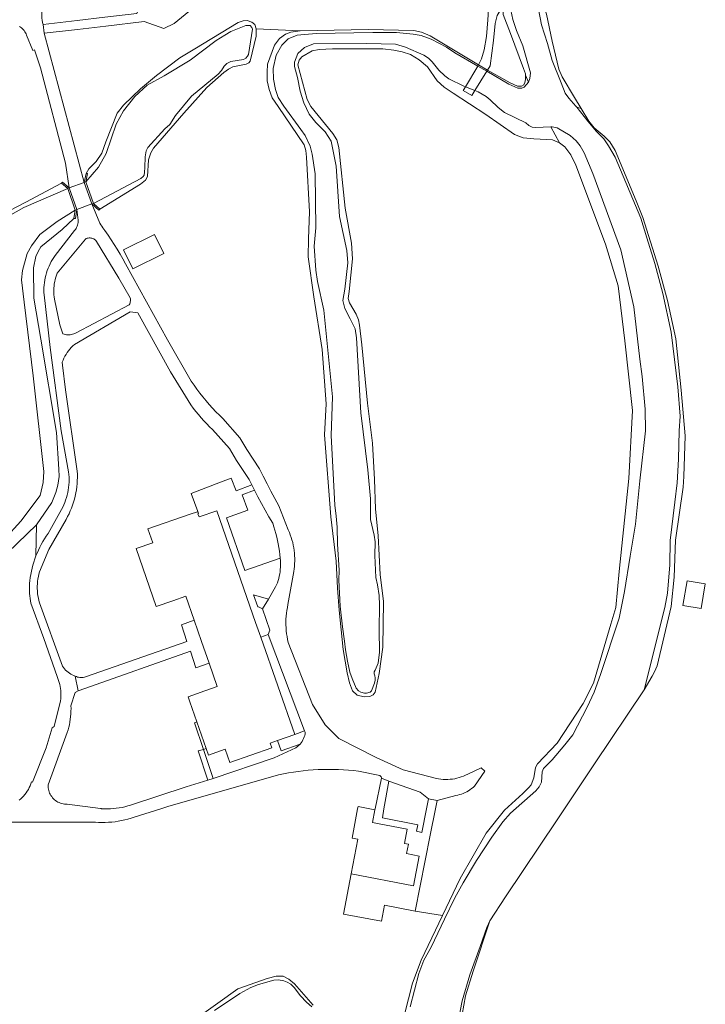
# Model space of a CAD drawing. Header units: metres. Extents: x 89888 to 94270, y 464165 to 468904.
# Tile 79 of 256: x 91811 to 91959, y 465208 to 465420. Entities that reach past the tile are written whole.
import ezdxf

# ---------------------------------------------------------------- set-up
doc = ezdxf.new("R2010")
doc.units = ezdxf.units.M
for name, color, linetype, lineweight in [('B_BEBOUWINGSGRENS_0', 251, 'CONTINUOUS', 13), ('G_GRENS_ALGEMEEN_0', 251, 'CONTINUOUS', 13), ('K_KUNSTWERKGRENS_1', 251, 'CONTINUOUS', 13), ('T_CULTUURGRENS_0', 251, 'CONTINUOUS', 13), ('T_MUUR_30CM_LIJN_0', 251, 'CONTINUOUS', 13), ('V_WEGGRENS_0', 251, 'CONTINUOUS', 13), ('V_WEGGRENS_1', 251, 'CONTINUOUS', 13), ('W_WALBESCHERMING_LIJN_0', 251, 'CONTINUOUS', 13), ('W_WALBESCHERMING_LIJN_1', 251, 'CONTINUOUS', 13), ('W_WATERGRENS_0', 251, 'CONTINUOUS', 13)]:
    doc.layers.add(name, color=color, linetype=linetype, lineweight=lineweight)

msp = doc.modelspace()

# ---------------------------------------------------------------- linework, layer by layer
at = {"layer": 'B_BEBOUWINGSGRENS_0'}
for p, q in [((91862.94, 465286.9), (91870.25, 465265.95)), ((91851.2, 465262.95), (91849.19, 465268.69)), ((91870.25, 465265.95), (91866.57, 465264.66))]:
    msp.add_line(p, q, dxfattribs=at)
for points in [[(91842.11, 465369.33), (91840.08, 465373.46), (91833.42, 465370.18), (91835.46, 465366.05), (91842.11, 465369.33)], [(91848.65, 465290.51), (91846.85, 465295.68), (91844.06, 465294.71), (91840.49, 465293.46), (91836.19, 465305.93), (91839.72, 465307.15), (91838.68, 465310.14), (91847.8, 465313.32), (91849.34, 465313.86), (91849.4, 465313.88)], [(91849.4, 465313.88), (91849.55, 465313.45), (91849.44, 465313.41), (91849.68, 465312.72), (91853.47, 465314.04), (91861.84, 465290.04), (91862.94, 465286.9)], [(91958.5, 465298.34), (91954.57, 465298.98), (91953.7, 465293.72), (91957.64, 465293.07), (91958.5, 465298.34)], [(91851.87, 465281.29), (91850.23, 465285.99), (91848.65, 465290.51)], [(91849.19, 465268.69), (91847.7, 465272.99), (91847.31, 465274.1), (91850.89, 465275.36), (91853.61, 465276.3), (91851.87, 465281.29)], [(91866.57, 465264.66), (91864.99, 465264.11), (91865.34, 465263.09), (91856.28, 465259.92), (91855.27, 465262.8), (91851.69, 465261.55), (91851.2, 465262.95)], [(91882.4, 465236), (91883.8, 465243.45), (91882.58, 465243.68), (91883.77, 465250), (91883.86, 465250.48), (91886.42, 465250), (91887.48, 465249.8)], [(91887.48, 465249.8), (91886.96, 465247.04), (91888.02, 465246.84)], [(91888.02, 465246.84), (91894.42, 465245.63), (91893.84, 465242.55), (91894.7, 465242.39), (91894.31, 465240.36), (91897.01, 465239.85), (91895.8, 465233.47), (91882.4, 465236)]]:
    msp.add_lwpolyline(points, dxfattribs=at)
at = {"layer": 'G_GRENS_ALGEMEEN_0'}
for p, q in [((91825.02, 465384.61), (91825.41, 465386.58)), ((91825.37, 465384.74), (91825.73, 465386.52)), ((91825.73, 465386.52), (91825.41, 465386.58)), ((91820.08, 465384.49), (91821.45, 465383.34)), ((91828.35, 465378.9), (91827, 465380.13)), ((91823.07, 465378.67), (91822.79, 465376.91))]:
    msp.add_line(p, q, dxfattribs=at)
for points in [[(91921.66, 465424.3), (91922.56, 465423.85), (91923.03, 465423.25), (91923.69, 465422.58), (91924.39, 465420.78), (91925.6, 465414.97), (91927.05, 465408.97), (91927.76, 465407.33), (91930.36, 465402.92), (91931.79, 465400.56)], [(91931.79, 465400.56), (91933.46, 465397.79), (91934.59, 465396.39), (91936.74, 465394.58), (91937.96, 465393.34), (91939.1, 465391.5), (91943.66, 465380.65), (91945.08, 465377.11), (91948.35, 465366.62), (91950.39, 465359.29), (91952.14, 465350.99), (91953.32, 465339.95), (91954.14, 465330.18), (91953.9, 465321.46), (91953.75, 465319.16)], [(91820.08, 465384.49), (91820.3, 465384.72), (91821.78, 465383.46)], [(91828.35, 465378.9), (91828.14, 465378.64), (91826.66, 465380)], [(91823.41, 465378.79), (91823.11, 465376.87), (91822.79, 465376.91)], [(91861.02, 465319.6), (91857.69, 465318.31), (91856.61, 465321.1), (91854.26, 465320.19), (91847.97, 465317.78), (91849.4, 465313.88)], [(91953.75, 465319.16), (91952.07, 465307.74), (91951.8, 465299.77), (91951.14, 465293.51), (91948.18, 465280.75), (91947.57, 465279.46), (91947.09, 465278.49), (91945.33, 465275.58)], [(91823.07, 465278.51), (91823.31, 465278.4), (91823.55, 465278.32), (91823.79, 465278.26), (91824.04, 465278.22), (91824.3, 465278.2), (91824.55, 465278.2), (91824.8, 465278.22), (91825.05, 465278.27), (91825.3, 465278.34), (91847.07, 465285.94), (91845.9, 465289.51), (91848.65, 465290.51)], [(91851.87, 465281.29), (91849.02, 465280.33), (91847.82, 465283.85), (91825.11, 465275.89), (91823.71, 465275.34)], [(91850.67, 465262.76), (91848.7, 465268.5), (91849.19, 465268.69)], [(91850.67, 465262.76), (91849.51, 465262.44), (91851.59, 465256.16)], [(91912.22, 465225.92), (91908.63, 465215.07), (91906.97, 465209.83), (91905.17, 465199.76), (91904.26, 465190.67), (91904.23, 465189.41)]]:
    msp.add_lwpolyline(points, dxfattribs=at)
at = {"layer": 'K_KUNSTWERKGRENS_1'}
for p, q in [((91909.63, 465409.62), (91906.95, 465405.16)), ((91909.78, 465409.89), (91909.63, 465409.62)), ((91909.78, 465409.89), (91911.65, 465408.76)), ((91908.96, 465404.37), (91911.51, 465408.53)), ((91911.51, 465408.53), (91911.65, 465408.76)), ((91827, 465380.13), (91825.37, 465384.74)), ((91821.45, 465383.34), (91823.07, 465378.67))]:
    msp.add_line(p, q, dxfattribs=at)
msp.add_lwpolyline([(91906.95, 465405.16), (91906.48, 465404.38), (91908.3, 465403.29), (91908.96, 465404.37)], dxfattribs=at)
at = {"layer": 'T_CULTUURGRENS_0'}
for p, q in [((91861.68, 465418.57), (91861.96, 465417.65)), ((91861.96, 465417.65), (91871.44, 465417.22)), ((91919.83, 465407.69), (91920.48, 465406.15)), ((91931.79, 465400.56), (91930.91, 465400.79)), ((91925.33, 465396.58), (91927.19, 465393.13)), ((91814.75, 465311), (91806.1, 465302.74)), ((91814.62, 465304.34), (91814.75, 465311)), ((91902.02, 465227.05), (91896.15, 465228.01))]:
    msp.add_line(p, q, dxfattribs=at)
for points in [[(91919.83, 465407.69), (91919.83, 465408.01), (91919.39, 465409.12), (91916.6, 465416.65), (91915.08, 465420.72), (91915.13, 465421.86), (91915.46, 465422.73)], [(91825.41, 465386.58), (91825.98, 465387.57), (91827.6, 465389.1), (91828.75, 465390.95), (91829.63, 465393.33), (91832.11, 465399.51), (91833.42, 465401.23), (91837.11, 465404.76), (91840.57, 465407.62), (91845.52, 465411.39), (91848.75, 465413.37), (91858.1, 465418.98), (91859.14, 465419.35), (91859.99, 465419.41), (91861.06, 465419.08), (91861.68, 465418.57)], [(91861.96, 465417.65), (91861.94, 465416.05), (91860.66, 465410.67), (91860.35, 465410.36), (91859.84, 465410.05), (91856.97, 465409.51), (91856.02, 465408.99), (91855, 465408.27), (91851.35, 465405.06), (91846.44, 465399.53), (91839.91, 465392), (91839.34, 465390.97), (91838.85, 465389.46), (91838.59, 465385.94), (91838.15, 465385.15), (91837.13, 465384.28), (91828.35, 465378.9)], [(91885.87, 465337.16), (91886.98, 465328.61), (91887.4, 465320.81), (91887.59, 465314.44), (91888.15, 465308.66), (91888.6, 465300.37), (91889.32, 465294.55), (91889.22, 465284.72), (91888.39, 465279.07), (91887.54, 465275.05), (91887.08, 465274.47), (91886.36, 465274.12), (91885.19, 465274.04), (91883.64, 465274.44), (91882.7, 465275.33), (91882.01, 465277.09), (91881.51, 465279.24), (91880.65, 465284.25), (91879.79, 465292.66), (91879.41, 465297.41), (91879.14, 465303.26), (91878.03, 465312.72), (91876.64, 465330.4), (91877.03, 465337.02), (91876.17, 465348.72), (91874.36, 465360.07), (91873.11, 465368.65), (91873.21, 465372.48), (91873.4, 465378.29), (91872.77, 465390.05), (91872.65, 465391.48), (91872.3, 465392.69), (91866.67, 465400.99), (91865.39, 465402.82), (91864.73, 465404.58), (91864.29, 465406.5), (91864.31, 465408.32), (91864.39, 465410.04), (91865.89, 465414.15), (91866.94, 465415.57), (91868.25, 465416.47), (91869.39, 465416.91), (91871.44, 465417.22)], [(91871.44, 465417.22), (91886.05, 465417.5), (91895.83, 465417.3), (91897.48, 465416.96), (91899.39, 465416.17), (91909.78, 465409.89)], [(91927.19, 465393.13), (91925.67, 465393.8), (91921.61, 465393.97), (91919.34, 465394.22), (91917.5, 465394.92), (91911.34, 465399.26), (91904.34, 465403.84), (91902.37, 465405.1), (91900.88, 465406.44), (91898.8, 465409.48), (91897.03, 465410.96), (91895.13, 465412.12), (91893.32, 465412.72), (91891.56, 465413.03), (91889.2, 465413.37), (91878.35, 465413.32), (91875.52, 465413.21), (91873.99, 465412.9), (91871.77, 465411.66), (91871.21, 465410.92), (91870.95, 465409.91), (91872.95, 465402.49), (91873.68, 465400.92), (91878.43, 465395.16), (91879.33, 465393.76), (91879.74, 465392.16), (91881.07, 465379.1), (91882.43, 465371.55), (91882.66, 465368.2), (91881.97, 465361.2), (91881.7, 465359.7), (91882.01, 465358.73), (91883.48, 465356.31), (91883.93, 465355.07), (91884.18, 465353.93), (91884.65, 465349.74), (91885.87, 465337.16)], [(91911.65, 465408.76), (91916.55, 465406.03), (91918.15, 465405.36), (91918.98, 465405.34), (91919.46, 465405.63), (91919.71, 465406.11), (91919.87, 465406.78), (91919.83, 465407.56), (91919.83, 465407.69)], [(91902.02, 465227.05), (91905.79, 465235.03), (91911.38, 465244.76), (91915.35, 465249.68), (91919.28, 465253.28), (91920.6, 465254.57), (91921.09, 465255.12), (91921.62, 465256.67), (91922, 465258.84), (91922.43, 465259.65), (91926.69, 465264.09), (91932.23, 465272.61), (91934.48, 465277.01), (91938.18, 465289.67), (91939.28, 465293.26), (91939.97, 465300.98), (91942.08, 465320.97), (91942.84, 465335.6), (91941.2, 465350.56), (91939.75, 465362.42), (91937.08, 465371.35), (91930.65, 465388.36), (91929.63, 465390.55), (91928.29, 465392.31), (91927.19, 465393.13)], [(91800.93, 465367.5), (91800.92, 465369.89), (91800.99, 465370.8), (91801.16, 465371.9), (91802.12, 465373.56), (91803.24, 465375), (91804.26, 465376), (91805.21, 465376.65), (91808.98, 465378.6), (91812.46, 465380.42), (91820.08, 465384.49)], [(91822.79, 465376.91), (91820.24, 465374.55), (91815.67, 465370.78), (91815.07, 465369.81), (91814.61, 465368.68), (91814.09, 465366.26), (91814.18, 465359.77), (91815.7, 465350.94), (91819.07, 465330.87), (91819.56, 465322.99), (91819.58, 465321.42), (91819.34, 465319.56), (91818.88, 465317.96), (91818.07, 465315.85), (91814.75, 465311)], [(91892.94, 465202.13), (91895.57, 465212.53), (91897.44, 465217.48), (91902.02, 465227.05)], [(91848.93, 465204.76), (91858.02, 465211.33), (91864.31, 465213.55), (91866.27, 465214.02), (91867.76, 465214), (91868.99, 465213.4), (91870.18, 465212.39), (91874.2, 465207.8)]]:
    msp.add_lwpolyline(points, dxfattribs=at)
at = {"layer": 'T_MUUR_30CM_LIJN_0'}
msp.add_line((91850.67, 465262.76), (91851.2, 465262.95), dxfattribs=at)
at = {"layer": 'V_WEGGRENS_0'}
for p, q in [((91816.38, 465416.71), (91816.16, 465418.57)), ((91825.02, 465384.61), (91816.38, 465416.71)), ((91861.02, 465319.6), (91861.59, 465318.46)), ((91864.58, 465295.09), (91863.31, 465292.95)), ((91862.94, 465286.9), (91864.56, 465287.43)), ((91864.56, 465287.43), (91872.36, 465266.74)), ((91823.71, 465275.34), (91823.07, 465278.51)), ((91872.36, 465266.74), (91870.25, 465265.95)), ((91870.49, 465263.13), (91865.83, 465260.95)), ((91871.43, 465263.91), (91870.49, 465263.13)), ((91852.69, 465256.48), (91850.67, 465262.76)), ((91865.83, 465260.95), (91852.69, 465256.48)), ((91852.69, 465256.48), (91851.59, 465256.16)), ((91888.93, 465256.58), (91890.51, 465255.95)), ((91899.02, 465252.15), (91900.85, 465251.77))]:
    msp.add_line(p, q, dxfattribs=at)
for points in [[(91903.72, 465472.95), (91903.82, 465471.47), (91905.44, 465467.71), (91905.18, 465465.61), (91904.31, 465463.79), (91904.44, 465460.07), (91905.54, 465454.83), (91905.68, 465448.93), (91905.55, 465445.03), (91906.61, 465440.82), (91908.07, 465437.23), (91908.96, 465432.88), (91910.09, 465429.15), (91910.96, 465427.47), (91911.3, 465425.13), (91911.96, 465422.95), (91911.76, 465419.55), (91911.45, 465416.02), (91910.94, 465413.15), (91910.43, 465411.22), (91909.78, 465409.89)], [(91816.38, 465416.71), (91823.54, 465417.5), (91829.65, 465418.22), (91837.88, 465419.22), (91842.11, 465417.69), (91844.33, 465418.8), (91851.1, 465424.39), (91855.45, 465437.05), (91860.62, 465435.28), (91860.14, 465433.86), (91863.17, 465432.83), (91864.51, 465436.81)], [(91816.16, 465418.57), (91816.05, 465419.02), (91815.97, 465419.48), (91815.92, 465419.95), (91815.88, 465420.42), (91815.87, 465420.88), (91815.88, 465421.35), (91815.91, 465421.82), (91815.96, 465422.28), (91816.04, 465422.74), (91816.14, 465423.2), (91816.26, 465423.66), (91816.4, 465424.1), (91816.56, 465424.54), (91816.75, 465424.97), (91816.95, 465425.39), (91817.18, 465425.8), (91820.08, 465429)], [(91834.72, 465424.75), (91833.99, 465422.37), (91836.52, 465421.46), (91836.32, 465420.93), (91829.45, 465420.13), (91823.45, 465419.46), (91816.16, 465418.57)], [(91911.65, 465408.76), (91912.26, 465409.73), (91913.01, 465415.13), (91913.32, 465418.8), (91913.76, 465420.48), (91914.43, 465421.61), (91915.46, 465422.73)], [(91811.07, 465418.14), (91811.3, 465418), (91811.52, 465417.84), (91811.73, 465417.66), (91811.92, 465417.47), (91812.1, 465417.26), (91812.26, 465417.03), (91812.39, 465416.8), (91812.51, 465416.55), (91812.61, 465416.3), (91813.92, 465412.98), (91814.32, 465413.11), (91815.57, 465409.28), (91821.01, 465388.78), (91821.78, 465383.46)], [(91879.74, 465265.11), (91876.77, 465268.07), (91874.09, 465272.43), (91868.83, 465285.77), (91868.7, 465286.38), (91868.59, 465287), (91868.5, 465287.62), (91868.43, 465288.25), (91868.38, 465288.88), (91868.36, 465289.51), (91868.36, 465290.14), (91868.37, 465290.76), (91868.41, 465291.39), (91868.48, 465292.02), (91868.56, 465292.64), (91868.66, 465293.26), (91868.79, 465293.88), (91870.03, 465300.98), (91870.12, 465301.55), (91870.18, 465302.11), (91870.23, 465302.69), (91870.25, 465303.26), (91870.25, 465303.83), (91870.23, 465304.41), (91870.19, 465304.98), (91870.13, 465305.55), (91870.04, 465306.11), (91869.93, 465306.67), (91869.81, 465307.23), (91869.66, 465307.79), (91869.49, 465308.34), (91869.3, 465308.88), (91869.09, 465309.41), (91868.86, 465309.93), (91866.84, 465315.11), (91865.97, 465316.69), (91865.12, 465318.28), (91864.29, 465319.87), (91863.47, 465321.48), (91862.67, 465323.09), (91859.97, 465327.22), (91858.42, 465329.76), (91854.8, 465333.86), (91854.05, 465334.6), (91853.31, 465335.35), (91852.58, 465336.13), (91851.88, 465336.91), (91851.19, 465337.72), (91850.52, 465338.54), (91849.87, 465339.37), (91849.23, 465340.22), (91848.62, 465341.08), (91848.02, 465341.95), (91842.88, 465350.82), (91833.89, 465367.12), (91833.31, 465368.18), (91832.71, 465369.23), (91832.09, 465370.27), (91831.46, 465371.3), (91830.81, 465372.32), (91830.14, 465373.33), (91829.46, 465374.33), (91829.21, 465374.61), (91828.97, 465374.9), (91828.75, 465375.21), (91828.54, 465375.52), (91828.35, 465375.85), (91826.66, 465380)], [(91823.41, 465378.79), (91823.69, 465376.54), (91823.69, 465376.27), (91823.67, 465376.01), (91823.63, 465375.74), (91823.56, 465375.48), (91823.48, 465375.22), (91823.37, 465374.97), (91823.25, 465374.73), (91823.1, 465374.5), (91822.94, 465374.29), (91818.76, 465368.96), (91818.46, 465368.53), (91818.18, 465368.08), (91817.91, 465367.62), (91817.66, 465367.15), (91817.44, 465366.66), (91817.23, 465366.17), (91817.05, 465365.68), (91816.88, 465365.17), (91816.74, 465364.66), (91816.61, 465364.14), (91816.51, 465363.62), (91816.43, 465363.09), (91816.37, 465362.57), (91816.34, 465362.04), (91816.32, 465361.51), (91816.33, 465360.97), (91816.36, 465360.44), (91817.67, 465349.12), (91820.06, 465331.22), (91821.65, 465322.4), (91821.7, 465321.85), (91821.73, 465321.29), (91821.74, 465320.73), (91821.73, 465320.18), (91821.69, 465319.62), (91821.63, 465319.07), (91821.55, 465318.52), (91821.45, 465317.97), (91821.32, 465317.42), (91821.17, 465316.89), (91821.01, 465316.35), (91820.82, 465315.83), (91820.6, 465315.32), (91820.37, 465314.81), (91820.12, 465314.31), (91817.22, 465309.18), (91816.83, 465308.61), (91816.46, 465308.03), (91816.1, 465307.45), (91815.77, 465306.84), (91815.45, 465306.23), (91815.16, 465305.61), (91814.88, 465304.98), (91814.62, 465304.34)], [(91820.43, 465352.1), (91820.69, 465352.01), (91820.94, 465351.95), (91821.2, 465351.91), (91821.47, 465351.89), (91821.73, 465351.88), (91822, 465351.9), (91822.26, 465351.95), (91822.51, 465352.01), (91822.76, 465352.09), (91823.01, 465352.19), (91823.24, 465352.32), (91834.68, 465358.35), (91834.78, 465358.55), (91834.85, 465358.76), (91834.91, 465358.97), (91834.95, 465359.19), (91834.96, 465359.41), (91834.95, 465359.63), (91834.91, 465359.85), (91832.46, 465364.04), (91827.66, 465371.96), (91827.53, 465372.12), (91827.38, 465372.26), (91827.21, 465372.38), (91827.04, 465372.49), (91826.85, 465372.57), (91826.65, 465372.64), (91826.45, 465372.68), (91826.25, 465372.7), (91826.04, 465372.7), (91825.84, 465372.67), (91825.63, 465372.63), (91825.44, 465372.56), (91825.25, 465372.47), (91819.18, 465365.16), (91819.01, 465364.71), (91818.87, 465364.26), (91818.75, 465363.8), (91818.65, 465363.34), (91818.57, 465362.87), (91818.51, 465362.4), (91818.48, 465361.92), (91818.46, 465361.45), (91818.47, 465360.97), (91818.49, 465360.5), (91818.54, 465360.03), (91818.61, 465359.56), (91819.77, 465354.04), (91820.43, 465352.1)], [(91823.07, 465278.51), (91822.74, 465278.63), (91822.42, 465278.78), (91822.11, 465278.95), (91821.81, 465279.14), (91821.52, 465279.35), (91821.24, 465279.57), (91820.99, 465279.82), (91820.74, 465280.08), (91820.52, 465280.35), (91820.31, 465280.64), (91815.39, 465294.29), (91815.25, 465294.79), (91815.14, 465295.29), (91815.05, 465295.8), (91814.98, 465296.31), (91814.94, 465296.83), (91814.92, 465297.35), (91814.92, 465297.86), (91814.94, 465298.38), (91814.99, 465298.89), (91815.06, 465299.41), (91815.15, 465299.91), (91815.26, 465300.42), (91815.4, 465300.92), (91817.41, 465305.76), (91821.12, 465312.21), (91821.43, 465312.81), (91821.73, 465313.41), (91822.01, 465314.03), (91822.26, 465314.65), (91822.49, 465315.28), (91822.7, 465315.93), (91822.89, 465316.58), (91823.05, 465317.23), (91823.19, 465317.89), (91823.31, 465318.55), (91823.4, 465319.22), (91823.47, 465319.9), (91823.51, 465320.57), (91823.53, 465321.24), (91823.53, 465321.92), (91823.5, 465322.59), (91820.96, 465340.02), (91820.35, 465345.32), (91820.26, 465346.01), (91820.44, 465346.44), (91820.63, 465346.87), (91820.85, 465347.28), (91821.09, 465347.68), (91821.34, 465348.07), (91821.62, 465348.45), (91821.91, 465348.81), (91822.21, 465349.16), (91822.54, 465349.5), (91822.88, 465349.82), (91834.91, 465356.8), (91836.51, 465356.57), (91843.53, 465343.93), (91847.89, 465336.81), (91848.43, 465336.1), (91848.98, 465335.41), (91849.54, 465334.72), (91850.12, 465334.05), (91850.71, 465333.4), (91851.32, 465332.76), (91851.95, 465332.13), (91852.59, 465331.51), (91856.21, 465327.41), (91857.76, 465324.87), (91860.46, 465320.75), (91861.02, 465319.6)], [(91867.11, 465303.88), (91859.52, 465301.21), (91855.55, 465312.52), (91860.15, 465314.21), (91858.95, 465317.49), (91861.59, 465318.46)], [(91861.59, 465318.46), (91862.34, 465317.02), (91863.1, 465315.59), (91863.89, 465314.17), (91864.7, 465312.76), (91865.52, 465311.36), (91865.77, 465310.64), (91866, 465309.9), (91866.21, 465309.17), (91866.4, 465308.42), (91866.57, 465307.67), (91866.72, 465306.92), (91866.85, 465306.16), (91866.96, 465305.41), (91867.04, 465304.64), (91867.11, 465303.88)], [(91814.62, 465304.34), (91814.39, 465303.7), (91814.17, 465303.04), (91813.97, 465302.39), (91813.8, 465301.72), (91813.65, 465301.05), (91813.51, 465300.37), (91813.4, 465299.69), (91813.31, 465299.01), (91813.26, 465298.47), (91813.22, 465297.93), (91813.21, 465297.39), (91813.21, 465296.85), (91813.24, 465296.31), (91813.29, 465295.77), (91813.36, 465295.23), (91813.44, 465294.7), (91813.55, 465294.17), (91816.3, 465286.57), (91819.16, 465278.41), (91819.33, 465277.99), (91819.49, 465277.58), (91819.62, 465277.15), (91819.74, 465276.72), (91819.83, 465276.28), (91819.91, 465275.84), (91819.96, 465275.4), (91819.99, 465274.96), (91819.99, 465274.51), (91819.98, 465274.06), (91819.94, 465273.62), (91819.89, 465273.18), (91818.57, 465267.7), (91818.14, 465267.38), (91816.84, 465263.1), (91813.87, 465255.74)], [(91867.11, 465303.88), (91867.16, 465303.4), (91867.19, 465302.91), (91867.2, 465302.42), (91867.19, 465301.93), (91867.15, 465301.45), (91867.1, 465300.96), (91867.02, 465300.48), (91866.93, 465300.01), (91866.81, 465299.53), (91866.67, 465299.07), (91866.52, 465298.6), (91866.34, 465298.15), (91866.14, 465297.71), (91864.58, 465295.09)], [(91863.31, 465292.95), (91862.46, 465293.42), (91862.29, 465293.38), (91861.36, 465295.98), (91864.58, 465295.09)], [(91863.31, 465292.95), (91864.93, 465288.43), (91864.56, 465287.43)], [(91817.24, 465255.14), (91821.34, 465266.41), (91821.52, 465266.96), (91821.68, 465267.52), (91821.81, 465268.08), (91821.92, 465268.65), (91822.01, 465269.23), (91822.08, 465269.8), (91822.13, 465270.38), (91822.15, 465270.96), (91822.16, 465271.54), (91822.14, 465272.12), (91823.08, 465275), (91823.71, 465275.34)], [(91871.43, 465263.91), (91871.64, 465264.2), (91871.83, 465264.49), (91872, 465264.8), (91872.15, 465265.12), (91872.29, 465265.44), (91872.41, 465265.77), (91872.5, 465266.11), (91872.46, 465266.48), (91872.36, 465266.74)], [(91866.57, 465264.66), (91867.33, 465262.49), (91871.43, 465263.91)], [(91900.85, 465251.77), (91904.89, 465252.87), (91905.29, 465252.94), (91905.69, 465253.04), (91906.09, 465253.16), (91906.47, 465253.31), (91906.85, 465253.47), (91907.22, 465253.66), (91907.57, 465253.86), (91907.92, 465254.09), (91908.25, 465254.33), (91908.57, 465254.59), (91908.87, 465254.87), (91911.08, 465258.09), (91910.29, 465258.78), (91907.43, 465257.41), (91906.98, 465257.2), (91906.52, 465257.01), (91906.06, 465256.84), (91905.59, 465256.7), (91905.11, 465256.57), (91904.63, 465256.47), (91904.14, 465256.39), (91903.65, 465256.34), (91903.15, 465256.31), (91902.66, 465256.3), (91902.17, 465256.31), (91901.68, 465256.35), (91901.18, 465256.41), (91900.7, 465256.49), (91893.58, 465258.38), (91887.78, 465261.06), (91879.74, 465265.11)], [(91807.1, 465247.09), (91827.4, 465247.09), (91828.1, 465247.06), (91828.81, 465247.05), (91829.51, 465247.06), (91830.22, 465247.09), (91830.92, 465247.15), (91831.62, 465247.23), (91832.32, 465247.33), (91833.02, 465247.45), (91833.71, 465247.6), (91834.4, 465247.77), (91835.07, 465247.96), (91835.75, 465248.17), (91841.46, 465250), (91842.99, 465250.49), (91866.76, 465257.29), (91867.82, 465257.52), (91868.88, 465257.71), (91869.95, 465257.89), (91871.01, 465258.04), (91872.09, 465258.17), (91873.16, 465258.28), (91874.24, 465258.37), (91875.32, 465258.43), (91876.39, 465258.47), (91877.47, 465258.48), (91878.55, 465258.48), (91879.63, 465258.45), (91880.71, 465258.39), (91881.79, 465258.32), (91882.87, 465258.22), (91883.94, 465258.09), (91888.52, 465257.13), (91888.64, 465257.05), (91888.74, 465256.95), (91888.82, 465256.84), (91888.89, 465256.71), (91888.93, 465256.58)], [(91813.87, 465255.74), (91813.68, 465255.79), (91813.54, 465255.38), (91813.38, 465254.97), (91813.2, 465254.57), (91813, 465254.18), (91812.77, 465253.8), (91812.53, 465253.43), (91812.26, 465253.08), (91811.98, 465252.74), (91811.68, 465252.42), (91811.36, 465252.12), (91811.03, 465251.83)], [(91851.59, 465256.16), (91846.93, 465254.71), (91834.96, 465250.78), (91834.36, 465250.6), (91833.75, 465250.44), (91833.14, 465250.31), (91832.52, 465250.19), (91831.9, 465250.11), (91831.28, 465250.04), (91830.66, 465250), (91830.35, 465249.99), (91830.04, 465249.98), (91829.74, 465249.98), (91829.43, 465249.99), (91829.12, 465250), (91828.99, 465250.01), (91828.86, 465250.01), (91828.74, 465250.02), (91828.61, 465250.03), (91828.48, 465250.04), (91821.36, 465250.98), (91821.06, 465250.98), (91820.77, 465251.01), (91820.47, 465251.05), (91820.18, 465251.12), (91819.9, 465251.21), (91819.62, 465251.32), (91819.35, 465251.45), (91819.09, 465251.6), (91818.85, 465251.77), (91818.61, 465251.96), (91818.4, 465252.16), (91818.19, 465252.38), (91818.01, 465252.61), (91817.84, 465252.86), (91817.69, 465253.12), (91817.56, 465253.39), (91817.46, 465253.67), (91817.37, 465253.95), (91817.3, 465254.24), (91817.26, 465254.54), (91817.24, 465254.84), (91817.24, 465255.14)], [(91888.93, 465256.58), (91887.52, 465250), (91887.48, 465249.8)], [(91899.02, 465252.15), (91898.59, 465250), (91897.58, 465244.93), (91896.43, 465245.16), (91896.7, 465246.56), (91889.08, 465248.08), (91889.43, 465250), (91890.51, 465255.95)], [(91890.51, 465255.95), (91897.19, 465253.59), (91899.02, 465252.15)], [(91896.15, 465228.01), (91899.37, 465244.33), (91900.49, 465250), (91900.85, 465251.77)], [(91882.4, 465236), (91880.76, 465227.36), (91888.92, 465225.82), (91889.57, 465229.26), (91896.15, 465228.01)]]:
    msp.add_lwpolyline(points, dxfattribs=at)
at = {"layer": 'V_WEGGRENS_1'}
for p, q in [((91826.66, 465380), (91825.02, 465384.61)), ((91821.78, 465383.46), (91823.41, 465378.79))]:
    msp.add_line(p, q, dxfattribs=at)
at = {"layer": 'W_WALBESCHERMING_LIJN_0'}
for p, q in [((91821.78, 465383.46), (91825.02, 465384.61)), ((91825.37, 465384.74), (91825.02, 465384.61)), ((91821.78, 465383.46), (91821.45, 465383.34)), ((91826.66, 465380), (91827, 465380.13)), ((91823.07, 465378.67), (91823.41, 465378.79))]:
    msp.add_line(p, q, dxfattribs=at)
for points in [[(91821.45, 465383.34), (91812.03, 465379.28), (91807.06, 465376.45), (91804.13, 465374.13), (91802.07, 465371.24), (91801.61, 465369.28), (91800.93, 465367.5)], [(91813.99, 465343.03), (91812.07, 465358.88), (91811.54, 465363.68), (91811.75, 465365.68), (91812.71, 465369.39), (91813.65, 465371.04), (91815.45, 465373.41), (91819.21, 465376.24), (91823.07, 465378.67)], [(91780.79, 465292.94), (91784.71, 465294.04), (91791.69, 465296.37), (91796.34, 465299.02), (91801.55, 465302.57), (91807.87, 465307.98), (91811.39, 465311.82), (91815.51, 465317.35), (91816.16, 465320.14), (91816.31, 465322.48), (91813.99, 465343.03)]]:
    msp.add_lwpolyline(points, dxfattribs=at)
at = {"layer": 'W_WALBESCHERMING_LIJN_1'}
msp.add_line((91823.41, 465378.79), (91826.66, 465380), dxfattribs=at)
at = {"layer": 'W_WATERGRENS_0'}
for p, q in [((91911.51, 465408.53), (91909.63, 465409.62)), ((91906.95, 465405.16), (91908.96, 465404.37))]:
    msp.add_line(p, q, dxfattribs=at)
for points in [[(91917.69, 465424.52), (91916.82, 465423.46), (91916.65, 465422.68), (91916.71, 465421.68), (91917.14, 465419.63), (91917.93, 465417.31), (91919.26, 465413.96), (91920.9, 465408.22), (91920.82, 465406.96), (91920.48, 465406.15)], [(91930.91, 465400.79), (91930.69, 465401.06), (91929.18, 465402.77), (91928.41, 465403.85), (91927.49, 465406.03), (91925.56, 465410.82), (91924.55, 465414.53), (91923.32, 465418.48), (91922.68, 465421.86), (91922.49, 465423.13), (91922.21, 465423.72), (91921.49, 465424.21), (91921.48, 465424.31)], [(91848.09, 465403.15), (91853.81, 465407.87), (91854.54, 465408.71), (91855.06, 465409.65), (91855.65, 465410.22), (91856.5, 465410.6), (91859.24, 465411.07), (91859.76, 465411.35), (91860.09, 465411.77), (91860.28, 465412.13), (91861.18, 465417.57), (91861.02, 465417.97), (91860.67, 465418.33), (91859.76, 465418.34), (91856.53, 465417.07), (91855.19, 465416.3), (91853.36, 465415.12), (91847.74, 465410.92), (91842.15, 465407.56), (91838.53, 465405.52), (91835.91, 465403.08), (91833.47, 465400.01), (91831.89, 465397.17), (91829.75, 465390.83), (91828.1, 465387.89), (91825.37, 465384.74)], [(91909.63, 465409.62), (91904.67, 465412.51), (91902.86, 465413.72), (91899.56, 465415.41), (91897.4, 465416.21), (91895.74, 465416.49), (91892.14, 465416.85), (91887.04, 465416.86), (91874.83, 465416.65), (91870.74, 465416.28), (91868.85, 465415.5), (91867.5, 465414.17), (91866.27, 465411.97), (91865.64, 465409.15), (91865.68, 465406.8), (91866.13, 465404.59), (91866.72, 465402.9), (91867.91, 465401.01), (91871.55, 465396.02), (91872.47, 465394.73), (91873.59, 465392.44), (91873.98, 465390.69), (91874.61, 465386.46), (91874.75, 465374.89), (91874.42, 465370.93), (91874.76, 465365.75), (91875.11, 465363.37), (91876.5, 465357.2), (91878.39, 465338.52), (91878.05, 465330.25), (91878.86, 465315.27), (91879.19, 465312.91), (91879.38, 465310.51), (91879.42, 465306.85), (91879.82, 465301.3), (91879.72, 465299.17), (91880.05, 465293.55), (91880.55, 465289.13), (91880.93, 465286.03), (91881.15, 465284.15), (91881.58, 465281.7), (91882.08, 465279.37), (91882.56, 465278.03), (91883.47, 465275.93), (91883.94, 465275.38), (91884.46, 465275.07), (91885.24, 465274.87), (91885.69, 465274.86), (91886.43, 465275.07), (91886.72, 465275.33), (91887.4, 465277.03), (91887.53, 465277.67), (91887.56, 465278.15), (91887.44, 465278.6), (91887.35, 465279.01), (91887.35, 465279.41), (91887.57, 465279.81), (91888.21, 465281.3), (91888.49, 465283.63), (91888.39, 465288.48), (91888.49, 465293.78), (91888.39, 465295.87), (91888.03, 465298.11), (91887.69, 465299.71), (91887.48, 465304.42), (91887.53, 465307.36), (91887.35, 465308.79), (91886.51, 465312.2)], [(91886.51, 465312.2), (91886.51, 465316.64), (91885.96, 465322.89), (91884.47, 465335.11), (91883.55, 465351.22), (91883.24, 465353.17), (91882.18, 465355.33), (91881, 465357.55), (91880.61, 465359.23), (91881.04, 465361.71), (91881.63, 465367.34), (91881.45, 465370.02), (91879.85, 465377.28), (91879.15, 465388.16), (91878.06, 465393.47), (91876.8, 465395.49), (91874.81, 465397.53), (91873.35, 465399.28), (91872.23, 465401.71), (91871.45, 465404.27), (91870.81, 465407.22), (91870.23, 465409.58), (91870.17, 465410.45), (91870.93, 465412.32), (91872.35, 465413.65), (91874.3, 465414.4), (91885.77, 465414.53), (91891.94, 465414.33), (91894.08, 465413.74), (91898.01, 465412.02), (91898.98, 465411.37), (91899.77, 465410.55), (91901.23, 465408.73), (91902.48, 465407.53), (91903.38, 465406.88), (91906.59, 465405.3), (91906.95, 465405.16)], [(91920.48, 465406.15), (91919.54, 465405.08), (91919.09, 465404.87), (91918.18, 465404.91), (91916.25, 465405.78), (91911.51, 465408.53)], [(91827, 465380.13), (91837.17, 465385.46), (91837.66, 465385.94), (91837.89, 465386.2), (91837.96, 465386.85), (91838.03, 465387.82), (91838.12, 465390.16), (91838.33, 465391.39), (91838.66, 465392.17), (91842.3, 465396.13), (91843.42, 465397.12), (91844.6, 465399), (91848.09, 465403.15)], [(91908.96, 465404.37), (91909.7, 465404.09), (91911.37, 465403.07), (91912.29, 465402.37), (91913.97, 465400.76), (91915.34, 465399.7), (91919.9, 465397.47), (91920.59, 465396.85), (91921.27, 465396.51), (91921.98, 465396.43), (91923.67, 465396.51), (91925.33, 465396.58)], [(91945.33, 465275.58), (91949.82, 465293.26), (91950.4, 465296.38), (91950.85, 465302.41), (91950.96, 465307.67), (91951.95, 465315.94), (91952.45, 465320.06), (91952.72, 465325.16), (91952.91, 465331.26), (91953.07, 465334.38), (91952.61, 465340.71), (91951.17, 465352.42), (91949.37, 465360.75), (91947.64, 465367.19), (91945.94, 465372.7), (91944.68, 465376.93), (91939.13, 465390.04), (91937.72, 465392.52), (91936.66, 465394.03), (91935.06, 465395.63), (91933.23, 465397.83), (91930.91, 465400.79)], [(91925.33, 465396.58), (91925.6, 465396.59), (91926.69, 465396.34), (91929.45, 465394.7), (91930.75, 465393.57), (91931.62, 465392.49), (91932.49, 465390.98), (91934.32, 465386.54), (91940.37, 465370.18)], [(91940.37, 465370.18), (91943.12, 465357.86), (91944.4, 465346.68), (91944.95, 465342.92), (91945.6, 465335.88), (91945.67, 465331.24), (91944.45, 465320.51), (91943.48, 465311.15), (91942.32, 465304.27), (91941.11, 465296.72), (91939.98, 465290.98), (91935.95, 465278.87), (91934.6, 465275.08), (91933.12, 465271.84), (91930.02, 465265.9), (91928.31, 465263.73), (91925.55, 465260.55), (91923.7, 465258.69), (91923.46, 465257.96), (91923.27, 465255.75), (91922.81, 465254.73), (91922.06, 465253.83), (91916.62, 465249.04), (91914.98, 465247.22), (91912.6, 465243.92), (91909.34, 465238.86), (91906.42, 465234.09), (91904.63, 465230.85), (91902.42, 465226.28), (91899.58, 465220.29), (91897.99, 465217.43), (91896.92, 465214.6), (91895.03, 465207.4)], [(91945.33, 465275.58), (91934.7, 465259.69), (91928.24, 465250), (91926.63, 465247.6)], [(91926.63, 465247.6), (91915.58, 465231.04), (91912.22, 465225.92)], [(91903.5, 465189.64), (91903.53, 465190.38), (91903.62, 465192.98), (91904.56, 465199.27), (91905.45, 465204.65), (91906.21, 465208.7), (91907.92, 465214.3), (91910.09, 465220.39), (91911.55, 465224.46), (91912.22, 465225.92)], [(91873.93, 465207.45), (91872.77, 465208.41), (91871.52, 465209.82), (91870.12, 465211.59), (91869.43, 465212.27), (91868.65, 465212.72), (91867.92, 465213.02), (91866.76, 465213.2), (91865.78, 465213.18), (91862.49, 465212.26), (91860.82, 465211.59), (91858.43, 465210.28), (91853.02, 465206.62)]]:
    msp.add_lwpolyline(points, dxfattribs=at)

doc.saveas('drawing.dxf')
